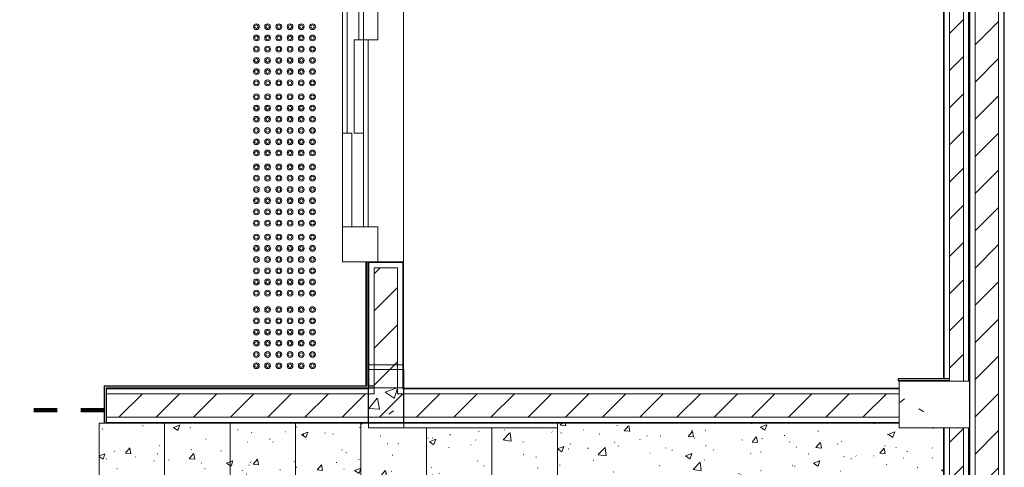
# Model space of a CAD drawing. Header units: metres. Extents: x 3 to 42.2, y -72.9 to -48.7.
# Tile 29 of 189: x 36.1 to 40.3, y -68.5 to -66.6. Entities that reach past the tile are written whole.
import ezdxf

# ---------------------------------------------------------------- set-up
doc = ezdxf.new("R2010")
doc.units = ezdxf.units.M
doc.linetypes.add('Traço', pattern=[0.006, 0.003, -0.003])
doc.linetypes.add('Traço_2_', pattern=[0.006, 0.003, -0.003])
doc.layers.add('A-AREA', color=4, linetype='Traço', lineweight=100, true_color=0x00ffff)
for name, color, linetype, lineweight in [('A-COLS', 7, 'Continuous', 18), ('A-FLOR', 7, 'Continuous', 18), ('A-GENM', 7, 'Continuous', 18), ('A-WALL', 7, 'Continuous', 18), ('A-WALL-PATT', 7, 'Continuous', 18), ('Q-SPCQ', 7, 'Continuous', 18), ('S-BEAM', 7, 'Continuous', 18), ('S-COLS', 7, 'Continuous', 18), ('S-STRS', 7, 'Continuous', 18)]:
    doc.layers.add(name, color=color, linetype=linetype, lineweight=lineweight)
pattern_1 = [(50, (21.555, -62.929), (0.5465545, -0.047815), [0.05715, -0.62865]), (355, (21.555, -62.929), (-0.105728, 0.573166), [0.04572, -0.50292]), (100.451, (21.601, -62.933), (0.440828, 0.525349), [0.04857, -0.53427]), (46.184, (21.555, -62.776), (0.813237, -0.12613), [0.08573, -0.94298]), (96.636, (21.623, -62.787), (0.712212, 0.742287), [0.07286, -0.80141]), (351.184, (21.555, -62.776), (0.712217, 0.742274), [0.06858, -0.75438]), (21, (21.631, -62.814), (0.454846, -0.306795), [0.05715, -0.62865]), (326, (21.631, -62.814), (0.185405, 0.55256), [0.04572, -0.50292]), (71.451, (21.669, -62.84), (0.640251, 0.245763), [0.04857, -0.53427]), (37.5, (21.555, -62.929), (0.009261, 0.2536672), [0.02515, -0.47168, 0.02515, -0.48539, -0.50482]), (37.5, (21.555, -62.929), (0.009261, 0.2536672), [-1.007, 0.02515, -0.47968]), (7.5, (21.555, -62.929), (0.2004558, 0.300546), [0.02515, -0.26594, 0.02515, -0.46025, -0.1924]), (7.5, (21.555, -62.929), (0.2004558, 0.300546), [-0.77648, 0.02515, -0.16726]), (327.5, (21.385, -62.929), (0.4067682, -0.0171882), [0.02515, -0.16535, 0.02515, -0.56921, -0.78867]), (327.5, (21.385, -62.929), (0.4067682, -0.0171882), [-0.78486, 0.02515, -0.76352]), (317.5, (21.309, -62.929), (0.444383, 0.0762794), [0.02515, -0.2225, 0.02515, -0.36957, -0.56007]), (317.5, (21.309, -62.929), (0.444383, 0.0762794), [-0.64237, 0.02515, -0.53492])]
pattern_2 = [(45, (21.555, -62.929), (-0.0795495, 0.0795495), [])]
pattern_3 = [(0, (21.555, -62.929), (0.381, 0.381), [0.1905, -0.5715]), (45, (21.65, -62.929), (-1.90495, 1.90495), []), (90, (21.65, -63.024), (-0.381, 0.381), [0.1905, -0.5715])]
pattern_4 = [(50, (21.555, -62.929), (0.273274, -0.0239114), [0.02857, -0.31432]), (355, (21.555, -62.929), (-0.0528634, 0.286588), [0.02286, -0.25146]), (100.451, (21.578, -62.931), (0.220418, 0.2626804), [0.02429, -0.26714]), (46.184, (21.555, -62.853), (0.4066185, -0.0630575), [0.04286, -0.47149]), (96.636, (21.589, -62.858), (0.3561065, 0.371139), [0.03643, -0.4007]), (351.184, (21.555, -62.853), (0.356108, 0.371137), [0.03429, -0.37719]), (21, (21.593, -62.872), (0.2274184, -0.1533992), [0.02858, -0.31433]), (326, (21.593, -62.872), (0.0927052, 0.276284), [0.02286, -0.25146]), (71.451, (21.612, -62.884), (0.3201318, 0.1228847), [0.02429, -0.26714]), (37.5, (21.555, -62.929), (0.0046375, 0.12683267), [0.00251, -0.2459, 0.00251, -0.25276, -0.25241]), (37.5, (21.555, -62.929), (0.0046375, 0.12683267), [-0.50368, 0.00251, -0.2499]), (7.5, (21.555, -62.929), (0.1002335, 0.1502687), [0.00251, -0.14303, 0.00251, -0.24018, -0.0962]), (7.5, (21.555, -62.929), (0.1002335, 0.1502687), [-0.38824, 0.00251, -0.09369]), (327.5, (21.47, -62.929), (0.2033841, -0.0085941), [0.00251, -0.09274, 0.00251, -0.29467, -0.39433]), (327.5, (21.47, -62.929), (0.2033841, -0.0085941), [-0.39243, 0.00251, -0.39182]), (317.5, (21.432, -62.929), (0.2221916, 0.0381397), [0.00251, -0.12131, 0.00251, -0.19484, -0.28004]), (317.5, (21.432, -62.929), (0.2221916, 0.0381397), [-0.32118, 0.00251, -0.27752])]

# ---------------------------------------------------------------- blocks, each defined once
blk = doc.blocks.new('Concreto-Retangular-Coluna - 20 X 30-8706938-1PAV')
at = {"layer": 'S-COLS', "true_color": 0xaaaaaa}
h = blk.add_hatch(dxfattribs=at)
h.set_pattern_fill('FP_11', color=253, style=0, pattern_type=2)
h.set_pattern_definition([(320, (5.334, 18.463), (-0.047815, -0.546555), [0.05715, -0.62865]), (265, (5.334, 18.463), (0.573166, 0.105728), [0.04572, -0.50292]), (10.451, (5.33, 18.418), (0.525349, -0.440828), [0.04857, -0.53427]), (316.184, (5.487, 18.463), (-0.12613, -0.813237), [0.08572, -0.94297]), (6.636, (5.476, 18.395), (0.742287, -0.712212), [0.07286, -0.80141]), (261.184, (5.487, 18.463), (0.742274, -0.712217), [0.06858, -0.75438]), (291, (5.448, 18.387), (-0.306795, -0.454846), [0.05715, -0.62865]), (236, (5.448, 18.387), (0.55256, -0.185405), [0.04572, -0.50292]), (341.451, (5.423, 18.349), (0.245763, -0.640251), [0.04857, -0.53427]), (307.5, (5.334, 18.463), (0.2536672, -0.009261), [0.02515, -0.47168, 0.02515, -0.48539, -0.50482]), (307.5, (5.334, 18.463), (0.2536672, -0.009261), [-1.007, 0.02515, -0.47968]), (277.5, (5.334, 18.463), (0.300546, -0.2004558), [0.02515, -0.26594, 0.02515, -0.46025, -0.19241]), (277.5, (5.334, 18.463), (0.300546, -0.2004558), [-0.77648, 0.02515, -0.16726]), (237.5, (5.334, 18.633), (-0.0171882, -0.4067682), [0.02515, -0.16535, 0.02515, -0.56921, -0.78867]), (237.5, (5.334, 18.633), (-0.0171882, -0.4067682), [-0.78486, 0.02515, -0.76352]), (227.5, (5.334, 18.709), (0.0762794, -0.444383), [0.02515, -0.2225, 0.02515, -0.36957, -0.56007]), (227.5, (5.334, 18.709), (0.0762794, -0.444383), [-0.64237, 0.02515, -0.53492])])
h.paths.add_polyline_path([(-0.1, 0.15), (-0.1, -0.15), (0.1, -0.15), (0.1, 0.15)])
at = {"layer": 'S-COLS', "color": 253, "true_color": 0xaaaaaa}
for p, q in [((0.1, 0.15), (-0.1, 0.15)), ((-0.1, 0.15), (-0.1, -0.15)), ((0.1, -0.15), (0.1, 0.15)), ((-0.1, -0.15), (0.1, -0.15))]:
    blk.add_line(p, q, dxfattribs=at)
blk = doc.blocks.new('Escadas 4 - Escadas 1-7608448-1PAV')
at = {"layer": 'S-STRS', "true_color": 0xc2c2c2}
h = blk.add_hatch(dxfattribs=at)
h.set_pattern_fill('FP_19', color=9, style=0, pattern_type=2)
h.set_pattern_definition(pattern_4)
h.paths.add_polyline_path([(36.7259, -69.992), (36.7259, -68.3431), (36.4459, -68.3431), (36.4459, -69.992)])
h = blk.add_hatch(dxfattribs=at)
h.set_pattern_fill('FP_4', color=9, style=0, pattern_type=2)
h.set_pattern_definition([(50, (21.555, -62.929), (0.273274, -0.0239114), [0.02857, -0.31432]), (355, (21.555, -62.929), (-0.0528634, 0.286588), [0.02286, -0.25146]), (100.451, (21.578, -62.931), (0.220418, 0.2626804), [0.02429, -0.26714]), (46.184, (21.555, -62.853), (0.4066185, -0.0630575), [0.04286, -0.47149]), (96.636, (21.589, -62.858), (0.3561065, 0.371139), [0.03643, -0.4007]), (351.184, (21.555, -62.853), (0.356108, 0.371137), [0.03429, -0.37719]), (21, (21.593, -62.872), (0.2274184, -0.1533992), [0.02858, -0.31433]), (326, (21.593, -62.872), (0.092705, 0.276284), [0.02286, -0.25146]), (71.451, (21.612, -62.884), (0.3201318, 0.1228847), [0.02429, -0.26714]), (37.5, (21.555, -62.929), (0.0046375, 0.12683267), [0.00251, -0.2459, 0.00251, -0.25276, -0.25241]), (37.5, (21.555, -62.929), (0.0046375, 0.12683267), [-0.50368, 0.00251, -0.2499]), (7.5, (21.555, -62.929), (0.1002335, 0.1502687), [0.00251, -0.14303, 0.00251, -0.24018, -0.0962]), (7.5, (21.555, -62.929), (0.1002335, 0.1502687), [-0.38824, 0.00251, -0.09369]), (327.5, (21.47, -62.929), (0.2033841, -0.0085941), [0.00251, -0.09274, 0.00251, -0.29467, -0.39433]), (327.5, (21.47, -62.929), (0.2033841, -0.0085941), [-0.39243, 0.00251, -0.39182]), (317.5, (21.432, -62.929), (0.2221916, 0.0381397), [0.00251, -0.12131, 0.00251, -0.19484, -0.28003]), (317.5, (21.432, -62.929), (0.2221916, 0.0381397), [-0.32118, 0.00251, -0.27752])])
h.paths.add_polyline_path([(36.7259, -69.992), (37.0059, -69.992), (37.0059, -68.3431), (36.7259, -68.3431), (36.7259, -68.8486)])
h = blk.add_hatch(dxfattribs=at)
h.set_pattern_fill('FP_19', color=9, style=0, pattern_type=2)
h.set_pattern_definition(pattern_4)
h.paths.add_polyline_path([(37.2188, -69.992), (37.2859, -69.992), (37.2859, -68.3431), (37.0059, -68.3431), (37.0059, -69.992)])
h = blk.add_hatch(dxfattribs=at)
h.set_pattern_fill('FP_19', color=9, style=0, pattern_type=2)
h.set_pattern_definition(pattern_4)
h.paths.add_polyline_path([(37.2859, -69.992), (37.5659, -69.992), (37.5659, -68.3431), (37.2859, -68.3431), (37.2859, -69.6211)])
h = blk.add_hatch(dxfattribs=at)
h.set_pattern_fill('FP_19', color=9, style=0, pattern_type=2)
h.set_pattern_definition(pattern_4)
h.paths.add_polyline_path([(37.5659, -69.992), (37.8459, -69.992), (37.8459, -68.3629), (37.5986, -68.3629), (37.5986, -68.3431), (37.5659, -68.3431), (37.5659, -69.6211)])
h = blk.add_hatch(dxfattribs=at)
h.set_pattern_fill('FP_19', color=9, style=0, pattern_type=2)
h.set_pattern_definition(pattern_4)
h.paths.add_polyline_path([(39.6846, -69.9931), (40.0573, -69.9931), (40.0573, -68.3629), (39.8683, -68.3629), (39.8683, -68.3431), (38.4059, -68.3431), (38.4059, -69.9931), (38.5898, -69.9931)])
h = blk.add_hatch(dxfattribs=at)
h.set_pattern_fill('FP_19', color=9, style=0, pattern_type=2)
h.set_pattern_definition(pattern_4)
h.paths.add_polyline_path([(38.1259, -69.992), (38.1259, -68.3629), (37.8459, -68.3629), (37.8459, -69.992)])
h = blk.add_hatch(dxfattribs=at)
h.set_pattern_fill('FP_19', color=9, style=0, pattern_type=2)
h.set_pattern_definition(pattern_4)
h.paths.add_polyline_path([(38.4059, -69.992), (38.4059, -68.3629), (38.1259, -68.3629), (38.1259, -69.992)])
at = {"layer": 'S-STRS', "color": 253, "true_color": 0xaaaaaa}
for p, q in [((36.4459, -68.3431), (36.7259, -68.3431)), ((36.4459, -69.992), (36.4459, -68.3431)), ((36.7259, -68.3431), (37.0059, -68.3431)), ((36.7259, -68.3431), (36.7259, -69.992)), ((37.0059, -68.3431), (37.2859, -68.3431)), ((37.0059, -68.3431), (37.0059, -69.992)), ((37.2859, -68.3431), (37.5659, -68.3431)), ((37.2859, -68.3431), (37.2859, -69.992)), ((37.5659, -68.3431), (37.5986, -68.3431)), ((37.5659, -68.3431), (37.5659, -69.992)), ((38.4059, -68.3431), (39.8683, -68.3431)), ((38.4059, -68.3431), (38.4059, -69.9931)), ((37.8459, -68.3629), (37.8459, -69.992)), ((38.1259, -68.3629), (38.1259, -69.992)), ((40.0573, -69.9931), (38.5898, -69.9931))]:
    blk.add_line(p, q, dxfattribs=at)
blk = doc.blocks.new('Porta do elevador _2_ - Porta do elevador-8642129-1PAV')
at = {"layer": 'Q-SPCQ', "color": 253, "true_color": 0xaaaaaa}
for p, q in [((-0.425, -0.095), (-0.425, -0.035)), ((-0.425, -0.035), (-0.275, -0.035)), ((-0.275, -0.035), (-0.275, -0.095)), ((0.675, -0.035), (0.525, -0.035)), ((0.525, -0.035), (0.525, -0.185)), ((0.675, -0.185), (0.675, -0.035)), ((-0.275, -0.075), (0.525, -0.075)), ((-0.75, -0.185), (-0.75, -0.095)), ((-0.75, -0.095), (-0.425, -0.095)), ((-0.275, -0.115), (-0.75, -0.115)), ((-0.275, -0.095), (-0.425, -0.095)), ((-0.275, -0.095), (0.125, -0.095)), ((-0.275, -0.095), (-0.275, -0.135)), ((0.125, -0.135), (0.125, -0.095)), ((0.125, -0.095), (0.525, -0.095)), ((0.125, -0.165), (-0.75, -0.165)), ((-0.275, -0.135), (0.125, -0.135)), ((0.125, -0.145), (0.525, -0.145)), ((0.125, -0.185), (0.125, -0.145)), ((0.125, -0.185), (-0.75, -0.185)), ((0.525, -0.185), (0.125, -0.185)), ((0.525, -0.185), (0.675, -0.185))]:
    blk.add_line(p, q, dxfattribs=at)
blk = doc.blocks.new('_ARQPWR_ACS Piso tátil de alerta - 30 cm Inox-7195133-1PAV')
at = {"layer": 'A-GENM', "color": 253, "true_color": 0xaaaaaa}
for centre, radius, start, end in [((-0.12, 0.12), 0.0125, 0, 180), ((-0.12, 0.12), 0.0075, 360, 180), ((-0.072, 0.12), 0.0125, 0, 180), ((-0.072, 0.12), 0.0075, 360, 180), ((-0.024, 0.12), 0.0125, 0, 180), ((-0.024, 0.12), 0.0075, 360, 180), ((0.024, 0.12), 0.0125, 0, 180), ((0.024, 0.12), 0.0075, 360, 180), ((0.072, 0.12), 0.0125, 0, 180), ((0.072, 0.12), 0.0075, 360, 180), ((0.12, 0.12), 0.0125, 0, 180), ((0.12, 0.12), 0.0075, 360, 180), ((-0.12, 0.12), 0.0125, 180, 360), ((-0.12, 0.072), 0.0125, 0, 180), ((-0.12, 0.12), 0.0075, 180, 360), ((-0.072, 0.12), 0.0125, 180, 360), ((-0.072, 0.072), 0.0125, 0, 180), ((-0.072, 0.12), 0.0075, 180, 360), ((-0.024, 0.12), 0.0125, 180, 360), ((-0.024, 0.072), 0.0125, 0, 180), ((-0.024, 0.12), 0.0075, 180, 360), ((0.024, 0.12), 0.0125, 180, 360), ((0.024, 0.072), 0.0125, 0, 180), ((0.024, 0.12), 0.0075, 180, 360), ((0.072, 0.12), 0.0125, 180, 360), ((0.072, 0.072), 0.0125, 0, 180), ((0.072, 0.12), 0.0075, 180, 360), ((0.12, 0.12), 0.0125, 180, 360), ((0.12, 0.072), 0.0125, 0, 180), ((0.12, 0.12), 0.0075, 180, 360), ((-0.12, 0.072), 0.0125, 180, 360), ((-0.12, 0.072), 0.0075, 360, 180), ((-0.12, 0.072), 0.0075, 180, 360), ((-0.072, 0.072), 0.0125, 180, 360), ((-0.072, 0.072), 0.0075, 360, 180), ((-0.072, 0.072), 0.0075, 180, 360), ((-0.024, 0.072), 0.0125, 180, 360), ((-0.024, 0.072), 0.0075, 360, 180), ((-0.024, 0.072), 0.0075, 180, 360), ((0.024, 0.072), 0.0125, 180, 360), ((0.024, 0.072), 0.0075, 360, 180), ((0.024, 0.072), 0.0075, 180, 360), ((0.072, 0.072), 0.0125, 180, 360), ((0.072, 0.072), 0.0075, 360, 180), ((0.072, 0.072), 0.0075, 180, 360), ((0.12, 0.072), 0.0125, 180, 360), ((0.12, 0.072), 0.0075, 360, 180), ((0.12, 0.072), 0.0075, 180, 360), ((-0.12, 0.024), 0.0125, 0, 180), ((-0.12, 0.024), 0.0125, 180, 360), ((-0.12, 0.024), 0.0075, 360, 180), ((-0.12, 0.024), 0.0075, 180, 360), ((-0.072, 0.024), 0.0125, 0, 180), ((-0.072, 0.024), 0.0125, 180, 360), ((-0.072, 0.024), 0.0075, 360, 180), ((-0.072, 0.024), 0.0075, 180, 360), ((-0.024, 0.024), 0.0125, 0, 180), ((-0.024, 0.024), 0.0125, 180, 360), ((-0.024, 0.024), 0.0075, 360, 180), ((-0.024, 0.024), 0.0075, 180, 360), ((0.024, 0.024), 0.0125, 0, 180), ((0.024, 0.024), 0.0125, 180, 360), ((0.024, 0.024), 0.0075, 360, 180), ((0.024, 0.024), 0.0075, 180, 360), ((0.072, 0.024), 0.0125, 0, 180), ((0.072, 0.024), 0.0125, 180, 360), ((0.072, 0.024), 0.0075, 360, 180), ((0.072, 0.024), 0.0075, 180, 360), ((0.12, 0.024), 0.0125, 0, 180), ((0.12, 0.024), 0.0125, 180, 360), ((0.12, 0.024), 0.0075, 360, 180), ((0.12, 0.024), 0.0075, 180, 360), ((-0.12, -0.024), 0.0125, 0, 180), ((-0.12, -0.024), 0.0125, 180, 360), ((-0.12, -0.024), 0.0075, 360, 180), ((-0.12, -0.024), 0.0075, 180, 360), ((-0.072, -0.024), 0.0125, 0, 180), ((-0.072, -0.024), 0.0125, 180, 360), ((-0.072, -0.024), 0.0075, 360, 180), ((-0.072, -0.024), 0.0075, 180, 360), ((-0.024, -0.024), 0.0125, 0, 180), ((-0.024, -0.024), 0.0125, 180, 360), ((-0.024, -0.024), 0.0075, 360, 180), ((-0.024, -0.024), 0.0075, 180, 360), ((0.024, -0.024), 0.0125, 0, 180), ((0.024, -0.024), 0.0125, 180, 360), ((0.024, -0.024), 0.0075, 360, 180), ((0.024, -0.024), 0.0075, 180, 360), ((0.072, -0.024), 0.0125, 0, 180), ((0.072, -0.024), 0.0125, 180, 360), ((0.072, -0.024), 0.0075, 360, 180), ((0.072, -0.024), 0.0075, 180, 360), ((0.12, -0.024), 0.0125, 0, 180), ((0.12, -0.024), 0.0125, 180, 360), ((0.12, -0.024), 0.0075, 360, 180), ((0.12, -0.024), 0.0075, 180, 360), ((-0.12, -0.072), 0.0125, 0, 180), ((-0.12, -0.072), 0.0125, 180, 360), ((-0.12, -0.072), 0.0075, 360, 180), ((-0.12, -0.072), 0.0075, 180, 360), ((-0.072, -0.072), 0.0125, 0, 180), ((-0.072, -0.072), 0.0125, 180, 360), ((-0.072, -0.072), 0.0075, 360, 180), ((-0.072, -0.072), 0.0075, 180, 360), ((-0.024, -0.072), 0.0125, 0, 180), ((-0.024, -0.072), 0.0125, 180, 360), ((-0.024, -0.072), 0.0075, 360, 180), ((-0.024, -0.072), 0.0075, 180, 360), ((0.024, -0.072), 0.0125, 0, 180), ((0.024, -0.072), 0.0125, 180, 360), ((0.024, -0.072), 0.0075, 360, 180), ((0.024, -0.072), 0.0075, 180, 360), ((0.072, -0.072), 0.0125, 0, 180), ((0.072, -0.072), 0.0125, 180, 360), ((0.072, -0.072), 0.0075, 360, 180), ((0.072, -0.072), 0.0075, 180, 360), ((0.12, -0.072), 0.0125, 0, 180), ((0.12, -0.072), 0.0125, 180, 360), ((0.12, -0.072), 0.0075, 360, 180), ((0.12, -0.072), 0.0075, 180, 360), ((-0.12, -0.12), 0.0125, 0, 180), ((-0.12, -0.12), 0.0125, 180, 360), ((-0.12, -0.12), 0.0075, 360, 180), ((-0.12, -0.12), 0.0075, 180, 360), ((-0.072, -0.12), 0.0125, 0, 180), ((-0.072, -0.12), 0.0125, 180, 360), ((-0.072, -0.12), 0.0075, 360, 180), ((-0.072, -0.12), 0.0075, 180, 360), ((-0.024, -0.12), 0.0125, 0, 180), ((-0.024, -0.12), 0.0125, 180, 360), ((-0.024, -0.12), 0.0075, 360, 180), ((-0.024, -0.12), 0.0075, 180, 360), ((0.024, -0.12), 0.0125, 0, 180), ((0.024, -0.12), 0.0125, 180, 360), ((0.024, -0.12), 0.0075, 360, 180), ((0.024, -0.12), 0.0075, 180, 360), ((0.072, -0.12), 0.0125, 0, 180), ((0.072, -0.12), 0.0125, 180, 360), ((0.072, -0.12), 0.0075, 360, 180), ((0.072, -0.12), 0.0075, 180, 360), ((0.12, -0.12), 0.0125, 0, 180), ((0.12, -0.12), 0.0125, 180, 360), ((0.12, -0.12), 0.0075, 360, 180), ((0.12, -0.12), 0.0075, 180, 360)]:
    blk.add_arc(centre, radius, start, end, dxfattribs=at)
blk = doc.blocks.new('4 GRE - ESCOLA DE CINEMA E AUDIOVISUAL CINE REX R07_rvt-1-1PAV')
at = {"layer": 'A-WALL-PATT', "true_color": 0xd4d4d4}
h = blk.add_hatch(dxfattribs=at)
h.set_pattern_fill('FP_2', color=254, style=0, pattern_type=2)
h.set_pattern_definition(pattern_2)
h.paths.add_polyline_path([(40.1923, -71.9419), (40.2923, -71.9419), (40.2923, -51.0204), (40.1923, -51.0204), (40.1923, -71.9386)])
h = blk.add_hatch(dxfattribs=at)
h.set_pattern_fill('FP_1', color=254, style=0, pattern_type=2)
h.set_pattern_definition(pattern_1)
h.paths.add_polyline_path([(40.3173, -71.9419), (40.3173, -51.0454), (40.3148, -51.0454), (40.3148, -71.9419)])
h = blk.add_hatch(dxfattribs=at)
h.set_pattern_fill('FP_1', color=254, style=0, pattern_type=2)
h.set_pattern_definition(pattern_1)
h.paths.add_polyline_path([(40.1698, -71.9419), (40.1698, -51.1754), (40.1676, -51.1754), (40.1673, -71.9419)])
h = blk.add_hatch(dxfattribs=at)
h.set_pattern_fill('FP_1', color=254, style=0, pattern_type=2)
h.set_pattern_definition(pattern_1)
h.paths.add_polyline_path([(40.0597, -71.5933), (40.0598, -71.5933), (40.0598, -68.3629), (40.0573, -68.3629), (40.0573, -71.5933)])
h.paths.add_polyline_path([(40.0597, -68.1629), (40.0598, -68.1629), (40.0598, -68.1607), (40.0573, -68.1607), (40.0573, -68.1629)])
h.paths.add_polyline_path([(40.0573, -68.1522), (40.0598, -68.1522), (40.0598, -65.9931), (40.0573, -65.9931), (40.0573, -68.0761)])
h.paths.add_polyline_path([(40.0598, -65.8631), (40.0598, -63.9454), (40.0573, -63.9454), (40.0573, -65.8631)])
h.paths.add_polyline_path([(40.0573, -63.7454), (40.0598, -63.7454), (40.0598, -61.4954), (40.0573, -61.4954), (40.0573, -63.7309)])
h.paths.add_polyline_path([(40.0598, -61.4869), (40.0598, -61.4854), (40.0573, -61.4854), (40.0573, -61.4869)])
h.paths.add_polyline_path([(40.0573, -61.2854), (40.0598, -61.2854), (40.0598, -57.7861), (40.0573, -57.7861), (40.0573, -61.1238)])
h.paths.add_polyline_path([(40.0583, -57.5861), (40.0598, -57.5861), (40.059, -54.4968), (40.0573, -54.4968), (40.0573, -57.5861)])
h.paths.add_polyline_path([(40.0598, -54.2968), (40.0598, -51.2461), (40.0573, -51.2461), (40.0573, -54.2968), (40.0591, -54.2968)])
h = blk.add_hatch(dxfattribs=at)
h.set_pattern_fill('FP_2', color=254, style=0, pattern_type=2)
h.set_pattern_definition(pattern_2)
h.paths.add_polyline_path([(40.1423, -71.5933), (40.1423, -68.3629), (40.0823, -68.3629), (40.0823, -71.5933), (40.1412, -71.5933)])
h.paths.add_polyline_path([(40.1423, -68.1629), (40.1423, -63.9454), (40.0823, -63.9454), (40.0825, -68.1629), (40.1212, -68.1629)])
h.paths.add_polyline_path([(40.1423, -63.7454), (40.1423, -61.4854), (40.0823, -61.4854), (40.0823, -63.7454), (40.0955, -63.7454)])
h.paths.add_polyline_path([(40.0835, -61.2854), (40.1423, -61.2854), (40.1423, -57.7861), (40.0823, -57.7861), (40.0823, -61.2854)])
h.paths.add_polyline_path([(40.1423, -57.5861), (40.1423, -54.4968), (40.0823, -54.4968), (40.0823, -57.5861), (40.105, -57.5861)])
h.paths.add_polyline_path([(40.1423, -54.2968), (40.1419, -51.2461), (40.0823, -51.2461), (40.0823, -54.2968), (40.1242, -54.2968)])
h = blk.add_hatch(dxfattribs=at)
h.set_pattern_fill('FP_1', color=254, style=0, pattern_type=2)
h.set_pattern_definition(pattern_1)
h.paths.add_polyline_path([(40.1648, -71.5933), (40.1673, -71.5933), (40.1673, -68.3629), (40.1648, -68.3629), (40.1648, -71.1661)])
h.paths.add_polyline_path([(40.1648, -68.1629), (40.1673, -68.1629), (40.1673, -63.9454), (40.1648, -63.9454), (40.1648, -68.0761)])
h.paths.add_polyline_path([(40.1673, -63.7454), (40.1673, -61.4854), (40.1648, -61.4854), (40.1648, -63.7454)])
h.paths.add_polyline_path([(40.1673, -61.2854), (40.1673, -57.7861), (40.1648, -57.7861), (40.1648, -61.2854)])
h.paths.add_polyline_path([(40.1673, -57.5861), (40.1673, -54.4968), (40.1648, -54.4968), (40.1648, -57.5861)])
h.paths.add_polyline_path([(40.1648, -54.2968), (40.1673, -54.2968), (40.1673, -51.2461), (40.1648, -51.2461), (40.1648, -54.1714)])
at = {"layer": 'A-WALL-PATT', "true_color": 0xeaeaea}
h = blk.add_hatch(dxfattribs=at)
h.set_pattern_fill('FP_21', color=254, style=0, pattern_type=2)
h.set_pattern_definition(pattern_3)
h.paths.add_polyline_path([(37.5958, -68.1828), (37.5973, -68.1828), (37.5973, -67.653), (37.5923, -67.653), (37.5923, -67.6545), (37.5958, -67.6545), (37.5958, -68.1727)])
h.paths.add_polyline_path([(37.5923, -66.553), (37.5973, -66.553), (37.5969, -64.6876), (37.5958, -64.6866), (37.5958, -66.5515), (37.5923, -66.5515)])
h.paths.add_polyline_path([(37.5973, -64.4052), (37.5973, -63.8979), (37.5958, -63.8979), (37.5958, -64.4037), (37.5971, -64.405)])
at = {"layer": 'A-WALL-PATT', "true_color": 0xd4d4d4}
h = blk.add_hatch(dxfattribs=at)
h.set_pattern_fill('FP_2', color=254, style=0, pattern_type=2)
h.set_pattern_definition(pattern_2)
h.paths.add_polyline_path([(37.6812, -68.2178), (37.7223, -68.2178), (37.7223, -68.1928), (37.6223, -68.1928), (37.6223, -68.2178)])
h.paths.add_polyline_path([(37.6223, -68.1913), (37.7223, -68.1913), (37.7223, -67.678), (37.6223, -67.678), (37.6223, -68.1843)])
h.paths.add_polyline_path([(37.6723, -66.528), (37.7223, -66.528), (37.7223, -64.8131), (37.6223, -64.7131), (37.6223, -66.528)])
h.paths.add_polyline_path([(37.7223, -64.5302), (37.7223, -63.9049), (37.6223, -63.9049), (37.6223, -64.4302), (37.6508, -64.4587)])
h = blk.add_hatch(dxfattribs=at)
h.set_pattern_fill('FP_1', color=254, style=0, pattern_type=2)
h.set_pattern_definition(pattern_1)
h.paths.add_polyline_path([(37.7448, -68.1928), (37.7473, -68.1928), (37.7473, -67.653), (37.6723, -67.653), (37.6723, -67.6555), (37.7448, -67.6555), (37.7448, -68.1913)])
h.paths.add_polyline_path([(37.7473, -66.553), (37.7473, -65.9931), (37.7448, -65.9931), (37.7448, -66.5505), (37.6723, -66.5505), (37.6723, -66.553)])
h.paths.add_polyline_path([(37.7473, -65.8531), (37.7473, -64.8381), (37.7448, -64.8356), (37.7448, -65.8531)])
h.paths.add_polyline_path([(37.7473, -64.5552), (37.7473, -63.9064), (37.7448, -63.9064), (37.7457, -64.5536)])
at = {"layer": 'A-WALL-PATT', "true_color": 0xeaeaea}
h = blk.add_hatch(dxfattribs=at)
h.set_pattern_fill('FP_21', color=254, style=0, pattern_type=2)
h.set_pattern_definition(pattern_3)
h.paths.add_polyline_path([(36.6024, -68.1928), (37.7448, -68.1928), (37.7448, -68.1913), (36.4756, -68.1913), (36.4771, -68.1928)])
at = {"layer": 'A-WALL-PATT', "true_color": 0xd4d4d4}
h = blk.add_hatch(dxfattribs=at)
h.set_pattern_fill('FP_1', color=254, style=0, pattern_type=2)
h.set_pattern_definition(pattern_1)
h.paths.add_polyline_path([(39.6846, -68.1953), (39.8683, -68.1951), (39.8683, -68.1928), (37.7448, -68.1928), (37.7448, -68.1953), (38.4517, -68.1953)])
h.paths.add_polyline_path([(36.6024, -68.1953), (37.5998, -68.1953), (37.5998, -68.1928), (36.4771, -68.1928), (36.4771, -68.1953)])
h = blk.add_hatch(dxfattribs=at)
h.set_pattern_fill('FP_2', color=254, style=0, pattern_type=2)
h.set_pattern_definition(pattern_2)
h.paths.add_polyline_path([(39.8683, -68.3178), (39.8683, -68.2178), (36.4771, -68.2178), (36.4771, -68.3178), (39.6846, -68.3178)])
h = blk.add_hatch(dxfattribs=at)
h.set_pattern_fill('FP_1', color=254, style=0, pattern_type=2)
h.set_pattern_definition(pattern_1)
h.paths.add_polyline_path([(39.8683, -68.3428), (39.8683, -68.3403), (36.4771, -68.3403), (36.4771, -68.3428), (39.6846, -68.3428)])
at = {"layer": 'S-COLS', "true_color": 0xaaaaaa}
h = blk.add_hatch(dxfattribs=at)
h.set_pattern_fill('FP_1', color=253, style=0, pattern_type=2)
h.set_pattern_definition(pattern_1)
h.paths.add_polyline_path([(37.5973, -68.3428), (37.7473, -68.3428), (37.7473, -68.0928), (37.5973, -68.0928), (37.5973, -68.2693)])
at = {"layer": 'A-AREA', "color": 131, "linetype": 'Traço_2_', "true_color": 0xaaffff}
blk.add_line((36.4671, -68.2878), (35.2086, -68.2878), dxfattribs=at)
at = {"layer": 'A-FLOR', "color": 253, "true_color": 0xaaaaaa}
blk.add_line((37.7473, -67.653), (37.7473, -66.553), dxfattribs=at)
at = {"layer": 'A-WALL', "color": 253, "true_color": 0xaaaaaa}
for p, q in [((40.2923, -51.0454), (40.2923, -71.9419)), ((40.3148, -51.0454), (40.3148, -71.9419)), ((40.3173, -71.9419), (40.3173, -51.0454)), ((40.1698, -51.1754), (40.1698, -71.9419)), ((40.1923, -51.1754), (40.1923, -71.9419)), ((40.1423, -68.1629), (40.1423, -63.9454)), ((40.1648, -68.1629), (40.1648, -63.9454)), ((40.1673, -63.9454), (40.1673, -68.1629)), ((40.1673, -68.1629), (40.1673, -63.9454)), ((40.0573, -65.9931), (40.0573, -68.1522)), ((40.0598, -68.1522), (40.0598, -65.9931)), ((40.0823, -68.1522), (40.0823, -65.9931)), ((37.5873, -67.653), (37.5873, -68.1828)), ((37.5888, -67.6545), (37.5888, -68.1828)), ((37.5923, -67.6545), (37.5888, -67.6545)), ((37.5923, -67.6545), (37.5923, -67.653)), ((37.5958, -67.6545), (37.5923, -67.6545)), ((37.5958, -68.1828), (37.5958, -67.6545)), ((37.5973, -67.653), (37.5973, -68.1743)), ((37.5973, -68.1743), (37.5973, -67.653)), ((37.5998, -67.6555), (37.5998, -68.1743)), ((37.6723, -67.6555), (37.5998, -67.6555)), ((37.7473, -67.653), (37.6373, -67.653)), ((37.7448, -67.6555), (37.6723, -67.6555)), ((37.7448, -68.1913), (37.7448, -67.6555)), ((37.7473, -68.1928), (37.7473, -67.653)), ((37.6223, -67.678), (37.6223, -68.1743)), ((37.6723, -67.678), (37.6223, -67.678)), ((37.7223, -67.678), (37.6723, -67.678)), ((37.7223, -68.1913), (37.7223, -67.678)), ((37.5973, -68.1743), (37.5973, -68.1828)), ((37.5973, -68.1828), (37.5973, -68.1743)), ((37.5998, -68.1743), (37.5998, -68.1828)), ((37.6223, -68.1743), (37.6223, -68.1828)), ((40.0573, -68.1522), (39.8633, -68.1522)), ((39.8633, -68.1522), (39.8633, -68.1537)), ((39.8633, -68.1537), (39.8633, -68.1607)), ((39.8633, -68.1537), (39.8648, -68.1537)), ((39.8633, -68.1607), (39.8633, -68.1622)), ((39.8633, -68.1622), (40.0573, -68.1622)), ((39.8648, -68.1522), (39.8648, -68.1537)), ((39.8648, -68.1537), (40.0573, -68.1537)), ((39.8648, -68.1537), (39.8648, -68.1607)), ((39.8648, -68.1607), (40.0573, -68.1607)), ((40.0598, -68.1522), (40.0573, -68.1522)), ((40.0823, -68.1537), (40.0573, -68.1537)), ((40.0573, -68.1622), (40.0573, -68.1607)), ((40.0598, -68.1607), (40.0573, -68.1607)), ((40.0823, -68.1522), (40.0598, -68.1522)), ((40.0598, -68.1629), (40.0598, -68.1607)), ((40.0823, -68.1607), (40.0598, -68.1607)), ((40.0823, -68.1537), (40.0823, -68.1522)), ((40.0823, -68.1522), (40.0823, -68.1537)), ((40.0823, -68.1607), (40.0823, -68.1537)), ((40.0823, -68.1537), (40.0823, -68.1607)), ((40.0823, -68.1629), (40.0823, -68.1607)), ((37.5873, -68.1828), (36.4671, -68.1828)), ((36.4671, -68.1828), (36.4671, -68.1928)), ((36.4686, -68.1828), (36.4671, -68.1828)), ((36.4671, -68.1828), (36.4671, -68.1843)), ((36.4671, -68.1843), (36.4686, -68.1843)), ((36.4671, -68.1913), (36.4671, -68.1928)), ((36.4671, -68.1913), (36.4686, -68.1913)), ((36.4671, -68.1928), (36.4671, -68.3428)), ((36.4686, -68.1843), (36.4686, -68.1828)), ((36.4686, -68.1843), (37.5888, -68.1843)), ((36.4686, -68.1913), (36.4686, -68.1843)), ((36.4686, -68.1928), (36.4686, -68.1913)), ((36.4686, -68.3413), (36.4686, -68.1928)), ((36.4756, -68.1913), (37.5973, -68.1913)), ((36.4756, -68.1928), (36.4756, -68.1913)), ((36.4756, -68.3413), (36.4756, -68.1928)), ((37.5973, -68.1928), (36.4771, -68.1928)), ((36.4771, -68.1928), (36.4771, -68.3428)), ((36.4771, -68.1928), (37.5973, -68.1928)), ((36.4771, -68.3428), (36.4771, -68.1928)), ((37.5998, -68.1953), (36.4771, -68.1953)), ((37.6223, -68.2178), (36.4771, -68.2178)), ((37.5888, -68.1843), (37.5888, -68.1828)), ((37.5958, -68.1828), (37.5973, -68.1828)), ((37.5958, -68.1843), (37.5958, -68.1828)), ((37.5958, -68.1843), (37.5973, -68.1843)), ((37.5998, -68.1828), (37.5973, -68.1828)), ((37.6223, -68.1843), (37.5973, -68.1843)), ((37.6223, -68.1913), (37.5973, -68.1913)), ((37.5973, -68.1928), (37.5998, -68.1928)), ((37.6223, -68.1828), (37.5998, -68.1828)), ((37.5998, -68.1928), (37.5998, -68.1953)), ((37.5998, -68.1928), (37.6223, -68.1928)), ((37.6223, -68.1828), (37.6223, -68.1843)), ((37.6223, -68.1828), (37.6223, -68.1843)), ((37.6223, -68.1843), (37.6223, -68.1913)), ((37.6223, -68.1843), (37.6223, -68.1913)), ((37.7223, -68.1913), (37.6223, -68.1913)), ((37.6223, -68.1913), (37.6223, -68.1928)), ((37.6223, -68.1928), (37.6223, -68.1953)), ((37.6223, -68.1953), (37.6223, -68.2178)), ((37.7448, -68.1913), (37.7223, -68.1913)), ((37.7223, -68.1928), (37.7223, -68.1953)), ((37.7223, -68.2178), (37.7223, -68.1953)), ((39.8683, -68.2178), (37.7223, -68.2178)), ((37.7448, -68.1928), (37.7448, -68.1913)), ((37.7448, -68.1913), (37.7448, -68.1928)), ((37.7448, -68.1953), (37.7448, -68.1928)), ((39.8683, -68.1953), (37.7448, -68.1953)), ((39.8683, -68.1928), (37.7473, -68.1928)), ((36.4671, -68.3413), (36.4686, -68.3413)), ((36.4671, -68.3428), (36.4686, -68.3428)), ((36.4686, -68.3428), (36.4686, -68.3413)), ((36.4686, -68.3413), (36.4756, -68.3413)), ((36.4686, -68.3428), (36.4756, -68.3428)), ((36.4756, -68.3428), (36.4771, -68.3428)), ((39.8683, -68.3178), (36.4771, -68.3178)), ((39.8683, -68.3403), (36.4771, -68.3403)), ((36.4771, -68.3428), (39.8683, -68.3428)), ((40.0573, -68.3629), (40.0573, -71.5933)), ((40.0598, -71.5933), (40.0598, -68.3629)), ((40.0823, -71.5933), (40.0823, -68.3629)), ((40.1423, -71.5933), (40.1423, -68.3629)), ((40.1648, -71.5933), (40.1648, -68.3629)), ((40.1673, -68.3629), (40.1673, -71.5933)), ((40.1673, -71.5933), (40.1673, -68.3629))]:
    blk.add_line(p, q, dxfattribs=at)
at = {"layer": 'S-COLS', "color": 253, "true_color": 0xaaaaaa}
for p, q in [((37.5973, -68.0928), (37.5973, -68.3428)), ((37.7473, -68.0928), (37.5973, -68.0928)), ((37.7473, -68.3428), (37.7473, -68.0928)), ((37.5973, -68.3428), (37.7473, -68.3428))]:
    blk.add_line(p, q, dxfattribs=at)
at = {"layer": 'A-GENM', "color": 253, "lineweight": 18, "true_color": 0xaaaaaa}
for p in [(37.2386, -66.7671), (37.2386, -67.0671), (37.2386, -67.3671), (37.2386, -67.6671), (37.2386, -67.9771)]:
    blk.add_blockref('_ARQPWR_ACS Piso tátil de alerta - 30 cm Inox-7195133-1PAV', p, dxfattribs=at)
at = {"layer": 'Q-SPCQ', "color": 253, "lineweight": 18, "true_color": 0xaaaaaa, "rotation": 269.9999999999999}
blk.add_blockref('Porta do elevador _2_ - Porta do elevador-8642129-1PAV', (37.6723, -66.978), dxfattribs=at)
at = {"layer": 'S-COLS', "color": 253, "lineweight": 18, "true_color": 0xaaaaaa, "rotation": 90.00000000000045}
blk.add_blockref('Concreto-Retangular-Coluna - 20 X 30-8706938-1PAV', (40.0183, -68.2629), dxfattribs=at)
at = {"layer": 'S-STRS', "color": 253, "lineweight": 18, "true_color": 0xaaaaaa}
blk.add_blockref('Escadas 4 - Escadas 1-7608448-1PAV', (0, 0), dxfattribs=at)
blk = doc.blocks.new('Family - P48-299424-1PAV')
at = {"layer": 'S-COLS', "color": 253, "true_color": 0xaaaaaa}
for p, q in [((-0.075, 0.125), (-0.075, -0.125)), ((0.075, 0.125), (-0.075, 0.125)), ((0.075, -0.125), (0.075, 0.125)), ((-0.075, -0.125), (0.075, -0.125))]:
    blk.add_line(p, q, dxfattribs=at)
blk = doc.blocks.new('Family - P48-301567-1PAV')
at = {"layer": 'S-COLS', "color": 253, "true_color": 0xaaaaaa}
for p, q in [((-0.075, 0.125), (-0.075, -0.125)), ((0.075, 0.125), (-0.075, 0.125)), ((0.075, -0.125), (0.075, 0.125)), ((-0.075, -0.125), (0.075, -0.125))]:
    blk.add_line(p, q, dxfattribs=at)
blk = doc.blocks.new('Family - P49-299896-1PAV')
at = {"layer": 'S-COLS', "color": 253, "true_color": 0xaaaaaa}
blk.add_line((0.15, -0.1), (0.15, 0.1), dxfattribs=at)
blk = doc.blocks.new('Family - P49-301568-1PAV')
at = {"layer": 'S-COLS', "color": 253, "true_color": 0xaaaaaa}
blk.add_line((0.15, -0.1), (0.15, 0.1), dxfattribs=at)
blk = doc.blocks.new('Family - V276-299986-1PAV')
at = {"layer": 'S-BEAM', "color": 253, "true_color": 0xaaaaaa}
blk.add_line((-0.4029, -0.075), (-1.0601, -0.075), dxfattribs=at)
blk = doc.blocks.new('ESTRUTURAL CINE REX _011_IFC-1-1PAV')
at = {"layer": 'A-COLS', "color": 253, "lineweight": 18, "true_color": 0xaaaaaa}
for name, p in [('Family - P48-301567-1PAV', (37.6736, -68.2379)), ('Family - P49-301568-1PAV', (40.0188, -68.2629))]:
    blk.add_blockref(name, p, dxfattribs=at)
at = {"layer": 'S-BEAM', "color": 253, "lineweight": 18, "true_color": 0xaaaaaa}
blk.add_blockref('Family - V276-299986-1PAV', (38.8087, -68.2879), dxfattribs=at)
at = {"layer": 'S-COLS', "color": 253, "lineweight": 18, "true_color": 0xaaaaaa}
for name, p in [('Family - P48-299424-1PAV', (37.6736, -68.2379)), ('Family - P49-299896-1PAV', (40.0188, -68.2629))]:
    blk.add_blockref(name, p, dxfattribs=at)

msp = doc.modelspace()

# ---------------------------------------------------------------- block references
at = {"lineweight": 5}
for name in ['4 GRE - ESCOLA DE CINEMA E AUDIOVISUAL CINE REX R07_rvt-1-1PAV', 'ESTRUTURAL CINE REX _011_IFC-1-1PAV']:
    msp.add_blockref(name, (0, 0), dxfattribs=at)

doc.saveas('drawing.dxf')
